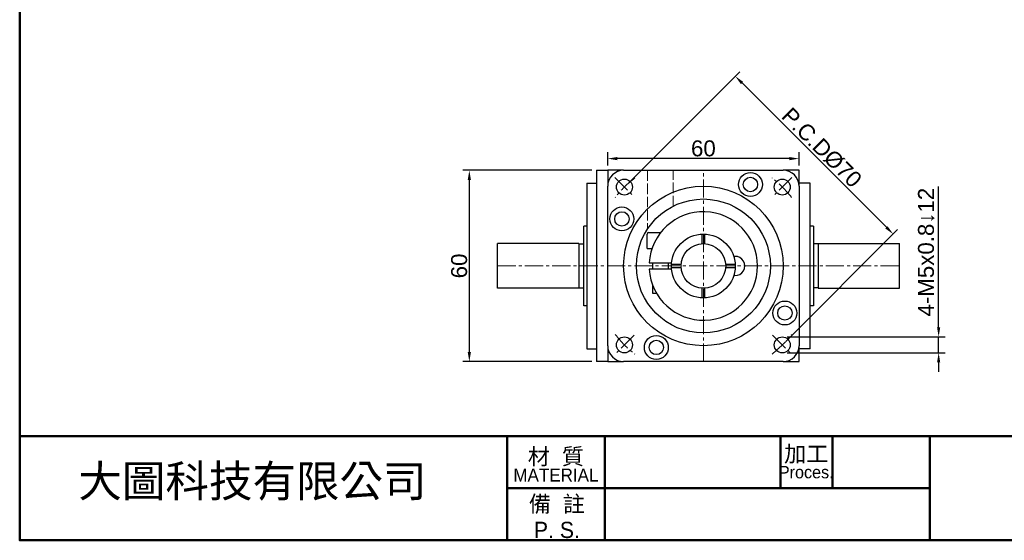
# Model space of a CAD drawing. Header units: millimetres. Extents: x 2723 to 3304, y 721 to 1129.
# Tile 1 of 8: x 2723 to 3032, y 721 to 884. Entities that reach past the tile are written whole.
import ezdxf

# ---------------------------------------------------------------- set-up
doc = ezdxf.new("R2010")
doc.units = ezdxf.units.MM
doc.linetypes.add('CENTER2', pattern=[28.575, 19.05, -3.175, 3.175, -3.175])
doc.linetypes.add('DASHED', pattern=[0.2068, 0.1655, -0.0413])
for name, color, linetype, lineweight in [('中心線', 6, 'CENTER2', 5), ('剖面線', 2, 'DASHED', 5), ('圖框', 7, 'Continuous', 50), ('標註', 4, 'Continuous', 13)]:
    doc.layers.add(name, color=color, linetype=linetype, lineweight=lineweight)
doc.layers.add('產品', color=7, linetype='Continuous')
doc.styles.get("Standard").update_dxf_attribs({"font": 'arial.ttf'})
doc.styles.add('預設-ISO', font='arial.ttf')
doc.dimstyles.new('yuetai', dxfattribs={"dimtxt": 5, "dimasz": 3, "dimexe": 2, "dimexo": 1.5, "dimtad": 1, "dimdsep": 46, "dimtxsty": 'Standard', "dimcen": 0, "dimadec": 0, "dimazin": 0, "dimtfac": 1, "dimtmove": 0, "dimatfit": 3, "dimfxl": 1, "dimarcsym": 0})

# ---------------------------------------------------------------- blocks, each defined once
blk = doc.blocks.new('標題欄框 下標註')
at = {"layer": '圖框'}
for p, q in [((2.28, 73.91), (2.28, 89.91)), ((77.28, 89.91), (77.28, 73.91)), ((92.28, 89.91), (92.28, 73.91)), ((119.28, 89.91), (119.28, 81.91)), ((127.28, 89.91), (127.28, 81.91)), ((142.28, 89.91), (142.28, 73.91)), ((77.28, 81.91), (142.28, 81.91))]:
    blk.add_line(p, q, dxfattribs=at)
for points in [[(2.28, 89.91), (287.28, 89.91), (287.28, 273.91), (2.28, 273.91)], [(287.28, 89.91), (2.28, 89.91), (2.28, 73.91), (287.28, 73.91)]]:
    blk.add_lwpolyline(points, close=True, dxfattribs=at)
at = {"layer": '圖框', "color": 7, "attachment_point": 5, "style": '預設-ISO'}
for s, insert, char_height, width, line_spacing_factor in [('\\f新細明體|b0|i0;\\H2.5000;材  質\\P\\f新細明體|b0|i0;\\H2.0000;MATERIAL', (84.75, 85.5), 3.5, 14.9029, 0.74878), ('{\\fPMingLiU|b0|i0|c136|p18;\\H0.71429x;加工\\P\\fPMingLiU|b0|i0|c0|p18;\\H0.76x;Proces.}', (123.25, 85.94), 3.5, 7.8869, 0.74878), ('\\f新細明體|b0|i0;\\H2.5000;備  註\\PP. S.', (84.9, 77.49), 2.5, 15.0412, 0.958537)]:
    blk.add_mtext(s, dxfattribs=dict(at, insert=insert, char_height=char_height, width=width, line_spacing_factor=line_spacing_factor))
blk = doc.blocks.new('*D24')
at = {"layer": 'Defpoints', "color": 0, "transparency": 16777216}
for p in [(2947.55, 866.36), (2912.8, 831.61), (2962.29, 782.12)]:
    blk.add_point(p, dxfattribs=at)
at = {"layer": '標註', "color": 0, "lineweight": -2, "transparency": 16777216}
for p, q in [((2913.86, 832.67), (2948.96, 867.78)), ((2994.92, 818.99), (2949.67, 864.24)), ((2963.36, 783.18), (2998.46, 818.28))]:
    blk.add_line(p, q, dxfattribs=at)
at = {"layer": '標註', "color": 0, "transparency": 16777216}
for points in [[(2950.02, 864.6), (2949.32, 863.89), (2947.55, 866.36)], [(2995.28, 819.34), (2994.57, 818.63), (2997.05, 816.87)]]:
    blk.add_solid(points, dxfattribs=at)
at = {"layer": '標註', "color": 0, "transparency": 16777216, "insert": (2974.64, 843.96), "char_height": 5, "attachment_point": 5, "rotation": 315}
blk.add_mtext('P.C.DØ70', dxfattribs=at)
blk = doc.blocks.new('*D41')
at = {"layer": 'Defpoints', "color": 0, "transparency": 16777216}
for p in [(2907.55, 840.53), (2907.55, 836.87), (2967.55, 836.87)]:
    blk.add_point(p, dxfattribs=at)
at = {"layer": '標註', "color": 0, "lineweight": -2, "transparency": 16777216}
for p, q in [((2907.55, 838.37), (2907.55, 842.53)), ((2964.55, 840.53), (2910.55, 840.53)), ((2967.55, 838.37), (2967.55, 842.53))]:
    blk.add_line(p, q, dxfattribs=at)
at = {"layer": '標註', "color": 0, "transparency": 16777216}
for points in [[(2910.55, 841.03), (2910.55, 840.03), (2907.55, 840.53)], [(2964.55, 841.03), (2964.55, 840.03), (2967.55, 840.53)]]:
    blk.add_solid(points, dxfattribs=at)
at = {"layer": '標註', "color": 0, "transparency": 16777216, "insert": (2937.55, 843.71), "char_height": 5, "attachment_point": 5}
blk.add_mtext('60', dxfattribs=at)
blk = doc.blocks.new('*D42')
at = {"layer": 'Defpoints', "color": 0, "transparency": 16777216}
for p in [(2904.05, 836.87), (2864.17, 776.87), (2904.05, 776.87)]:
    blk.add_point(p, dxfattribs=at)
at = {"layer": '標註', "color": 0, "lineweight": -2, "transparency": 16777216}
for p, q in [((2902.55, 836.87), (2862.17, 836.87)), ((2864.17, 833.87), (2864.17, 779.87)), ((2902.55, 776.87), (2862.17, 776.87))]:
    blk.add_line(p, q, dxfattribs=at)
at = {"layer": '標註', "color": 0, "transparency": 16777216}
for points in [[(2863.67, 833.87), (2864.67, 833.87), (2864.17, 836.87)], [(2863.67, 779.87), (2864.67, 779.87), (2864.17, 776.87)]]:
    blk.add_solid(points, dxfattribs=at)
at = {"layer": '標註', "color": 0, "transparency": 16777216, "insert": (2860.99, 806.87), "char_height": 5, "attachment_point": 5, "rotation": 90}
blk.add_mtext('60', dxfattribs=at)
blk = doc.blocks.new('*D45')
at = {"layer": 'Defpoints', "color": 0, "transparency": 16777216}
for p in [(2962.29, 784.62), (3011.31, 784.62), (2962.29, 779.62)]:
    blk.add_point(p, dxfattribs=at)
at = {"layer": '標註', "color": 0, "lineweight": -2, "transparency": 16777216}
for p, q in [((3011.31, 787.62), (3011.31, 831.79)), ((2963.79, 784.62), (3013.31, 784.62)), ((3011.31, 779.62), (3011.31, 784.62)), ((2963.79, 779.62), (3013.31, 779.62)), ((3011.31, 776.62), (3011.31, 773.62))]:
    blk.add_line(p, q, dxfattribs=at)
at = {"layer": '標註', "color": 0, "transparency": 16777216}
for points in [[(3010.81, 787.62), (3011.81, 787.62), (3011.31, 784.62)], [(3010.81, 776.62), (3011.81, 776.62), (3011.31, 779.62)]]:
    blk.add_solid(points, dxfattribs=at)
at = {"layer": '標註', "color": 0, "transparency": 16777216, "insert": (3007.44, 811.2), "char_height": 5, "attachment_point": 5, "rotation": 90}
blk.add_mtext('4-M5x0.8↓12', dxfattribs=at)

msp = doc.modelspace()

# ---------------------------------------------------------------- linework, layer by layer
at = {"layer": '中心線', "ltscale": 0.3}
for p, q in [((2937.546, 776.865), (2937.546, 836.865)), ((2909.767, 834.644), (2915.828, 828.584)), ((2965.325, 834.644), (2959.264, 828.584)), ((2873.046, 806.865), (2999.046, 806.865)), ((2915.828, 785.147), (2909.767, 779.086)), ((2959.264, 785.147), (2965.325, 779.086))]:
    msp.add_line(p, q, dxfattribs=at)
for start, end in [(127.94287, 142.05713), (37.94287, 52.05713), (217.94287, 232.05713), (307.94287, 322.05713)]:
    msp.add_arc((2937.546, 806.865), 35, start, end, dxfattribs=at)
at = {"layer": '剖面線', "ltscale": 20}
for p, q in [((2920.046, 836.865), (2920.046, 818.473)), ((2928.046, 825.594), (2928.046, 836.865))]:
    msp.add_line(p, q, dxfattribs=at)
at = {"layer": '產品'}
for p, q in [((2904.046, 836.865), (2907.546, 836.865)), ((2904.046, 836.865), (2904.046, 776.865)), ((2912.546, 836.865), (2907.546, 836.865)), ((2907.546, 836.865), (2907.546, 831.865)), ((2912.546, 836.865), (2962.546, 836.865)), ((2967.546, 836.865), (2962.546, 836.865)), ((2967.546, 831.865), (2967.546, 836.865)), ((2901.046, 832.865), (2901.046, 780.865)), ((2901.046, 832.865), (2904.046, 832.865)), ((2907.546, 781.865), (2907.546, 831.865)), ((2971.046, 832.865), (2967.546, 832.865)), ((2967.546, 831.865), (2967.546, 781.865)), ((2971.046, 780.865), (2971.046, 832.865)), ((2900.046, 794.365), (2900.046, 819.365)), ((2901.046, 819.365), (2900.046, 819.365)), ((2972.046, 819.365), (2971.046, 819.365)), ((2972.046, 819.365), (2972.046, 794.365)), ((2919.885, 812.365), (2919.885, 816.865)), ((2920.385, 817.365), (2924.215, 817.365)), ((2937.046, 816.853), (2937.046, 813.847)), ((2938.046, 813.847), (2938.046, 816.853)), ((2873.046, 799.865), (2873.046, 813.865)), ((2898.546, 813.865), (2873.046, 813.865)), ((2898.546, 813.865), (2898.546, 799.865)), ((2898.546, 813.765), (2900.046, 813.765)), ((2919.885, 812.365), (2921.499, 812.365)), ((2973.546, 813.765), (2972.046, 813.765)), ((2973.546, 813.865), (2973.546, 799.865)), ((2973.546, 813.865), (2999.046, 813.865)), ((2999.046, 799.865), (2999.046, 813.865)), ((2920.575, 807.865), (2920.876, 807.865)), ((2920.876, 805.865), (2920.575, 805.865)), ((2920.876, 807.865), (2927.294, 807.865)), ((2927.294, 805.865), (2920.876, 805.865)), ((2921.635, 807.865), (2921.635, 805.865)), ((2926.535, 807.865), (2926.535, 805.865)), ((2927.294, 807.865), (2927.596, 807.865)), ((2927.596, 805.865), (2927.294, 805.865)), ((2930.564, 807.365), (2927.558, 807.365)), ((2927.558, 806.365), (2930.564, 806.365)), ((2947.533, 807.365), (2944.528, 807.365)), ((2944.528, 806.365), (2947.533, 806.365)), ((2898.546, 799.865), (2873.046, 799.865)), ((2898.546, 799.965), (2900.046, 799.965)), ((2921.635, 800.983), (2921.635, 798.365)), ((2937.046, 799.883), (2937.046, 796.878)), ((2938.046, 796.878), (2938.046, 799.883)), ((2973.546, 799.965), (2972.046, 799.965)), ((2973.546, 799.865), (2999.046, 799.865)), ((2921.635, 798.365), (2922.863, 798.365)), ((2901.046, 794.365), (2900.046, 794.365)), ((2972.046, 794.365), (2971.046, 794.365)), ((2907.546, 781.865), (2907.546, 776.865)), ((2967.546, 776.865), (2967.546, 781.865)), ((2901.046, 780.865), (2904.046, 780.865)), ((2971.046, 780.865), (2967.546, 780.865)), ((2907.546, 776.865), (2904.046, 776.865)), ((2907.546, 776.865), (2912.546, 776.865)), ((2962.546, 776.865), (2912.546, 776.865)), ((2962.546, 776.865), (2967.546, 776.865))]:
    msp.add_line(p, q, dxfattribs=at)
at = {"layer": '產品', "flags": 128}
for points in [[(2947.096, 809.831), (2947.096, 809.831), (2947.098, 809.832), (2947.102, 809.832), (2947.106, 809.833), (2947.112, 809.834), (2947.119, 809.835), (2947.127, 809.836), (2947.137, 809.837), (2947.147, 809.839), (2947.159, 809.84), (2947.172, 809.842), (2947.185, 809.844), (2947.2, 809.845), (2947.215, 809.847), (2947.231, 809.849), (2947.248, 809.85), (2947.266, 809.852), (2947.284, 809.854), (2947.303, 809.855), (2947.322, 809.857), (2947.341, 809.858), (2947.361, 809.86), (2947.38, 809.861), (2947.4, 809.862)], [(2947.4, 803.869), (2947.38, 803.87), (2947.361, 803.871), (2947.341, 803.872), (2947.322, 803.874), (2947.303, 803.875), (2947.284, 803.877), (2947.266, 803.878), (2947.249, 803.88), (2947.232, 803.882), (2947.215, 803.884), (2947.2, 803.885), (2947.185, 803.887), (2947.172, 803.889), (2947.159, 803.89), (2947.147, 803.892), (2947.137, 803.893), (2947.127, 803.895), (2947.119, 803.896), (2947.112, 803.897), (2947.106, 803.898), (2947.102, 803.898), (2947.098, 803.899), (2947.096, 803.899), (2947.096, 803.899)]]:
    msp.add_lwpolyline(points, dxfattribs=at)
at = {"layer": '產品'}
for centre, radius in [((2912.797, 831.614), 2.5), ((2952.296, 832.413), 3.75), ((2952.296, 832.413), 2.25), ((2962.295, 831.614), 2.5), ((2937.546, 806.865), 25), ((2937.546, 806.865), 21), ((2911.998, 821.615), 3.75), ((2911.998, 821.615), 2.25), ((2937.546, 806.865), 10), ((2937.546, 806.865), 7), ((2963.094, 792.115), 3.75), ((2963.094, 792.115), 2.25), ((2912.797, 782.117), 2.5), ((2922.796, 781.318), 3.75), ((2962.295, 782.117), 2.5), ((2922.796, 781.318), 2.25)]:
    msp.add_circle(centre, radius, dxfattribs=at)
for centre, radius, start, end in [((2912.546, 831.865), 5, 90, 180), ((2962.546, 831.865), 5, 0, 90), ((2937.546, 806.865), 17, 183.37229, 176.62771), ((2920.385, 816.865), 0.5, 90, 180), ((2947.546, 806.865), 3, 267.22006, 92.77994), ((2912.546, 781.865), 5, 180, 270), ((2962.546, 781.865), 5, 270, 0)]:
    msp.add_arc(centre, radius, start, end, dxfattribs=at)

# ---------------------------------------------------------------- block references
at = {"layer": '圖框', "xscale": 2.038486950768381, "yscale": 2.038486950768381, "zscale": 2.038486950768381}
msp.add_blockref('標題欄框 下標註', (2718.554, 570.181), dxfattribs=at)

# ---------------------------------------------------------------- texts
at = {"layer": '產品', "ltscale": 5, "insert": (2741.617, 744.422), "char_height": 10, "attachment_point": 1}
msp.add_mtext_dynamic_manual_height_columns('{\\fPMingLiU|b0|i0|c136|p18;大圖科技有限公司}', width=214.54867, gutter_width=12.5, heights=[33.196], dxfattribs=at)

# ---------------------------------------------------------------- dimensions: what is measured, and where the dimension line sits
at = {"layer": '標註'}
dim = msp.add_aligned_dim(p1=(2962.295, 782.117), p2=(2912.797, 831.614), distance=-49.145, text='P.C.DØ<>', dimstyle='yuetai', dxfattribs=at)
dim.commit()
dim.dimension.update_dxf_attribs({"geometry": '*D24', "text_midpoint": (2974.642, 843.962)})
dim = msp.add_linear_dim(base=(2907.546, 840.53), p1=(2967.546, 836.865), p2=(2907.546, 836.865), dimstyle='yuetai', dxfattribs=at)
dim.commit()
dim.dimension.update_dxf_attribs({"geometry": '*D41', "text_midpoint": (2937.546, 843.708)})
dim = msp.add_linear_dim(base=(2864.166, 776.865), p1=(2904.046, 836.865), p2=(2904.046, 776.865), angle=90, dimstyle='yuetai', dxfattribs=at)
dim.commit()
dim.dimension.update_dxf_attribs({"geometry": '*D42', "text_midpoint": (2860.988, 806.865)})
dim = msp.add_linear_dim(base=(3011.312, 784.617), p1=(2962.295, 779.617), p2=(2962.295, 784.617), angle=270, text='4-M<>x0.8↓12', dimstyle='yuetai', dxfattribs=at)
dim.commit()
dim.dimension.update_dxf_attribs({"geometry": '*D45', "text_midpoint": (3007.445, 811.202)})

doc.saveas('drawing.dxf')
